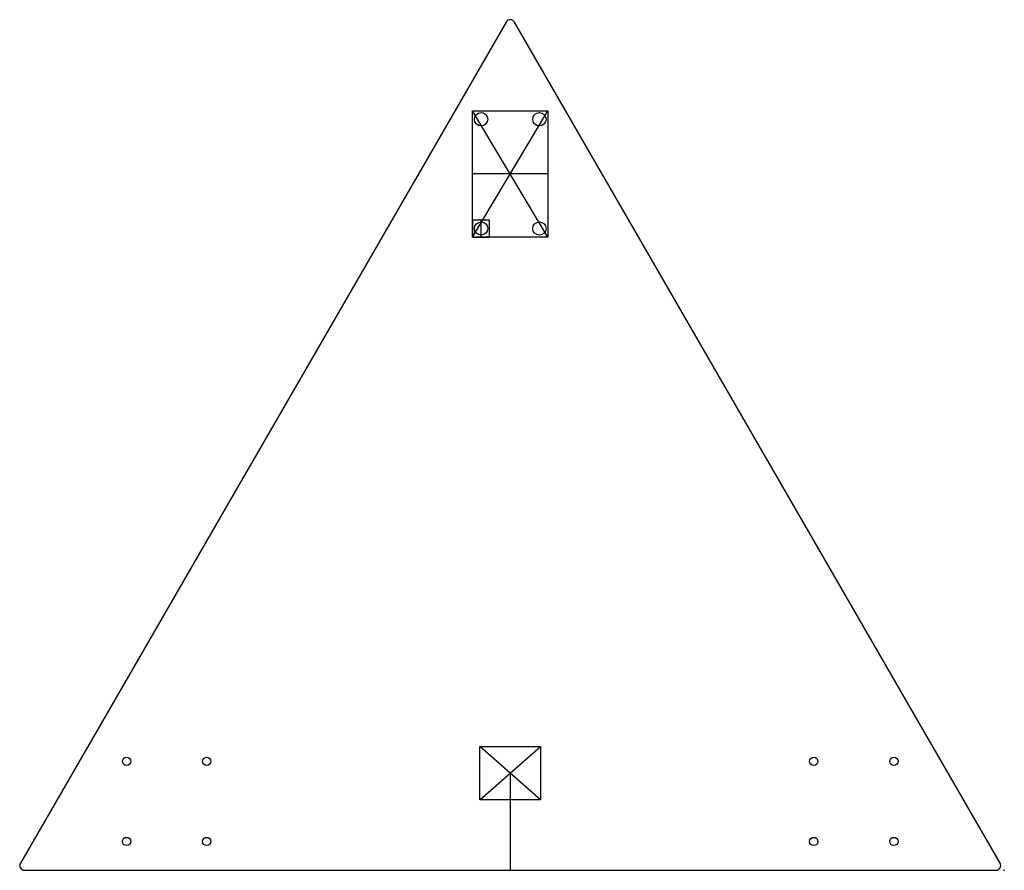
# Model space of a CAD drawing. Header units: millimetres. Extents: x -92 to 313, y -162 to 189.
import ezdxf

# ---------------------------------------------------------------- set-up
doc = ezdxf.new("R2010")
doc.units = ezdxf.units.MM
doc.header["$MEASUREMENT"] = 0
doc.layers.add('Drawer_Baseplate v6_Sketch1', color=7, linetype='Continuous')

msp = doc.modelspace()

# ---------------------------------------------------------------- linework, layer by layer
at = {"layer": 'Drawer_Baseplate v6_Sketch1'}
for p, q in [((108.27, 187.53), (-91.73, -158.88)), ((311.73, -158.88), (111.73, 187.53)), ((94.5, 99), (94.5, 151)), ((94.5, 151), (125.5, 151)), ((94.5, 99), (125.5, 151)), ((125.5, 99), (94.5, 151)), ((125.5, 151), (125.5, 99)), ((125.5, 125), (94.5, 125)), ((94.5, 106), (94.5, 99)), ((101.5, 106), (94.5, 106)), ((98, 99), (98, 106)), ((101.5, 99), (101.5, 106)), ((125.5, 99), (94.5, 99)), ((94.5, 99), (101.5, 99)), ((97.5, -132.88), (97.5, -110.88)), ((97.5, -132.88), (122.5, -110.88)), ((97.5, -110.88), (122.5, -110.88)), ((122.5, -132.88), (97.5, -110.88)), ((122.5, -110.88), (122.5, -132.88)), ((110, -121.88), (110, -161.88)), ((122.5, -132.88), (97.5, -132.88)), ((-90, -161.88), (310, -161.88))]:
    msp.add_line(p, q, dxfattribs=at)
for centre, radius in [((98, 147.5), 2.75), ((122, 147.5), 2.75), ((98, 102.5), 2.75), ((122, 102.5), 2.75), ((-48, -117), 1.7), ((-15, -117), 1.7), ((235, -117), 1.7), ((268, -117), 1.7), ((-48, -150), 1.7), ((-15, -150), 1.7), ((235, -150), 1.7), ((268, -150), 1.7)]:
    msp.add_circle(centre, radius, dxfattribs=at)
for centre, start, end in [((110, 186.53), 30, 150), ((-90, -159.88), 150, 270), ((310, -159.88), 270, 30)]:
    msp.add_arc(centre, 2, start, end, dxfattribs=at)
for p in [(110, 125), (0, 0), (110, -121.88), (313.46, -161.88)]:
    msp.add_point(p, dxfattribs=at)

doc.saveas('drawing.dxf')
